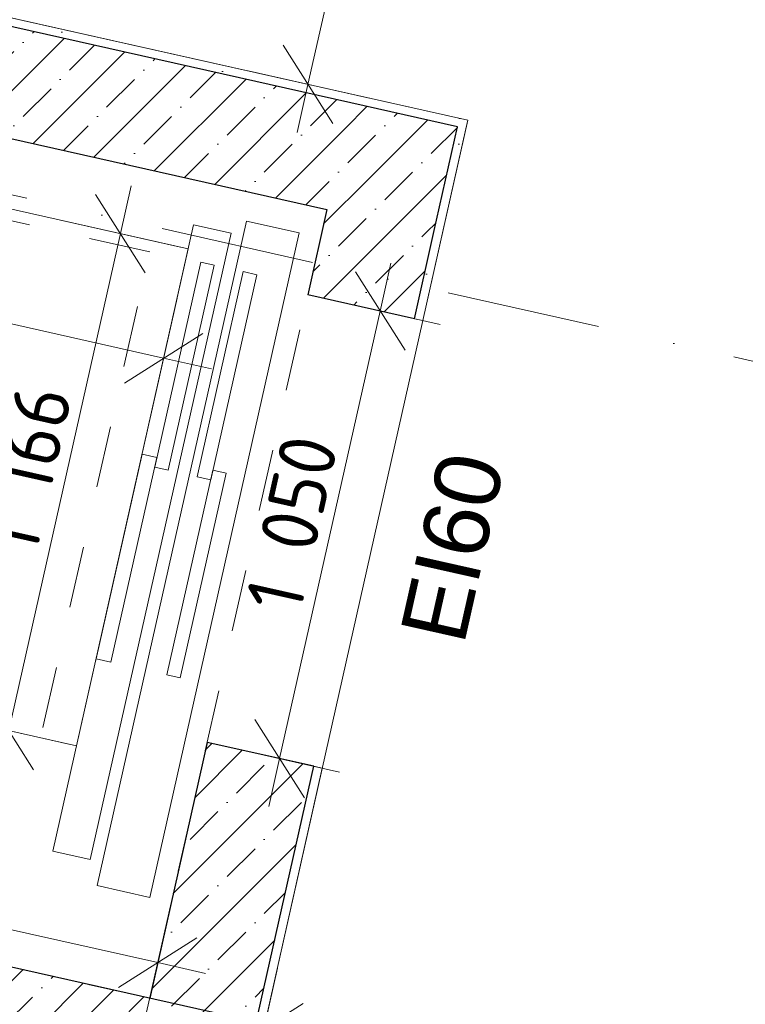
# Model space of a CAD drawing. Header units: millimetres. Extents: x -7213913 to -6930480, y 6129472 to 6353620.
# Tile 163 of 256: x -7191309 to -7189649, y 6177281 to 6179534. Entities that reach past the tile are written whole.
import ezdxf
from ezdxf.enums import TextEntityAlignment as Align

# ---------------------------------------------------------------- set-up
doc = ezdxf.new("R2010")
doc.units = ezdxf.units.MM
doc.header["$MEASUREMENT"] = 0
doc.linetypes.add('короткая штриховая', pattern=[282.222222, 141.111111, -141.111111])
doc.linetypes.add('Штрихпунктирная', pattern=[670.277762, 352.777767, -176.388884, 0, -141.111112])
for name, color, linetype in [('S - МОП.АР', 7, 'Continuous'), ('АР-Стены_внутренние_пилоны.АР', 7, 'Continuous'), ('АР-Чертеж-Оси_Осевые размеры.АР', 7, 'Continuous'), ('АР-Чертеж-Размеры.АР', 7, 'Continuous')]:
    doc.layers.add(name, color=color, linetype=linetype)
for name, color, linetype, lineweight in [('S - МОП.АР_Ном._пера__2', 8, 'Continuous', 15), ('АР-вертикальная связь - Лифт.АР_Ном._пера__120', 7, 'Continuous', 0), ('АР-Стены_внутренние_пилоны.АР_Ном._пера__1', 7, 'Continuous', 30), ('АР-Чертеж-Оси_Осевые размеры.АР_Ном._пера__120', 7, 'Continuous', 0), ('АР-Чертеж-Размеры.АР_Ном._пера__1', 7, 'Continuous', 0), ('Двери Archicad_Ном._пера__120', 7, 'Continuous', 0), ('Маркеры Дверей Archicad_Ном._пера__1', 7, 'Continuous', 0), ('Паспорта Зон Archicad_Ном._пера__1', 7, 'Continuous', 0)]:
    doc.layers.add(name, color=color, linetype=linetype, lineweight=lineweight)
doc.styles.add('РЎР“Р•РќР•Р\xa0Р\x98Р\xa0_РЎРўР\x98Р›Р¬_2', font='calibri.ttf')
doc.styles.add('РЎР“Р•РќР•Р\xa0Р\x98Р\xa0_РЎРўР\x98Р›Р¬_3', font='GOST_Common.ttf')
doc.styles.add('РЎР“Р•РќР•Р\xa0Р\x98Р\xa0_РЎРўР\x98Р›Р¬_4', font='arial.ttf')
doc.styles.add('РЎР“Р•РќР•Р\xa0Р\x98Р\xa0_РЎРўР\x98Р›Р¬_5', font='GOTHIC.TTF')
doc.dimstyles.new('СГЕНЕРИР_СТИЛЬ__3', dxfattribs={"dimtxt": 129.999995, "dimasz": 142.5, "dimexe": 0.18, "dimexo": 300000, "dimgap": 0, "dimtad": 1, "dimdec": 0, "dimzin": 0, "dimdsep": 46, "dimtxsty": 'РЎР“Р•РќР•Р\xa0Р\x98Р\xa0_РЎРўР\x98Р›Р¬_3', "dimblk": 'ARROWHEAD_6', "dimblk1": 'ARROWHEAD_6', "dimblk2": 'ARROWHEAD_6', "dimcen": 0.09, "dimclrd": 7, "dimclre": 7, "dimclrt": 7, "dimazin": 0, "dimtfac": 1, "dimtdec": 4, "dimtmove": 0, "dimatfit": 3, "dimfxl": 1, "dimtolj": 1, "dimtzin": 0, "dimarcsym": 0})
pattern_1 = [(45, (-6566190.34, 6562677.8), (-84.852814, 84.852814), []), (45, (-6566232.77, 6562720.22), (-84.852814, 84.852814), [90, -30, 0, -30])]
pattern_2 = [(45, (-6566190.34, 6563027.8), (-111.369318, 111.369318), [0, -105, 0, -157.5]), (110, (-6565840.34, 6563027.8), (148.001588, 53.868173), [0, -77, 0, -133])]

# ---------------------------------------------------------------- blocks, each defined once
blk = doc.blocks.new('Лифтовой холл _ ПБЗ_1_53_10', base_point=(-7188853.3, 6178755.2))
at = {"layer": 'S - МОП.АР_Ном._пера__2', "color": 8, "linetype": 'Continuous', "lineweight": 15, "flags": 128}
blk.add_lwpolyline([(-7192033.9, 6181367.8), (-7192391.1, 6179777.4), (-7190283.6, 6179304.1), (-7191317.8, 6174699), (-7187902.9, 6173932.1), (-7186511.4, 6180127.5)], close=True, dxfattribs=at)
at = {"layer": 'Паспорта Зон Archicad_Ном._пера__1', "color": 7, "lineweight": 0, "style": 'РЎР“Р•РќР•Р\xa0Р\x98Р\xa0_РЎРўР\x98Р›Р¬_3'}
blk.add_attdef('ROOM_NUMBER', text='', height=350, rotation=347.3417, dxfattribs=at).set_placement((-7188399.7, 6179289.8), align=Align.MIDDLE_CENTER)
at = {"layer": 'Паспорта Зон Archicad_Ном._пера__1', "color": 7, "lineweight": 0, "style": 'РЎР“Р•РќР•Р\xa0Р\x98Р\xa0_РЎРўР\x98Р›Р¬_2'}
blk.add_attdef('ROOM_AREA', text='', height=200, rotation=347.3417, dxfattribs=at).set_placement((-7188124.2, 6178697.1), align=Align.MIDDLE_RIGHT)
blk = doc.blocks.new('Стена_5_10', base_point=(-7193004.9, 6177614.6))
at = {"layer": 'АР-Стены_внутренние_пилоны.АР', "linetype": 'Continuous', "lineweight": 0, "true_color": 0x000000}
h = blk.add_hatch(dxfattribs=at)
h.set_pattern_fill('ЖЕЛЕЗОБЕТОН__PROJECT__000A', color=18, style=0, pattern_type=2)
h.set_pattern_definition(pattern_1)
h.paths.add_polyline_path([(-7192910.4, 6177465.2), (-7190822.4, 6176996.3), (-7190767.6, 6177240.2), (-7192855.6, 6177709.1)])
at = {"layer": 'АР-Стены_внутренние_пилоны.АР_Ном._пера__1', "color": 7, "linetype": 'Continuous', "lineweight": 30, "flags": 128}
for points in [[(-7190767.6, 6177240.2), (-7192855.6, 6177709.1)], [(-7192910.4, 6177465.2), (-7190822.4, 6176996.3)], [(-7190822.4, 6176996.3), (-7190767.6, 6177240.2)]]:
    blk.add_lwpolyline(points, dxfattribs=at)
blk = doc.blocks.new('Стена_6_10', base_point=(-7192544.8, 6179663.4))
at = {"layer": 'АР-Стены_внутренние_пилоны.АР', "linetype": 'Continuous', "lineweight": 0, "true_color": 0x000000}
h = blk.add_hatch(dxfattribs=at)
h.set_pattern_fill('ЖЕЛЕЗОБЕТОН__PROJECT__000A', color=18, style=0, pattern_type=2)
h.set_pattern_definition(pattern_1)
h.paths.add_polyline_path([(-7192639.4, 6179812.7), (-7192690.1, 6179587), (-7192396.9, 6179758.3)])
h = blk.add_hatch(dxfattribs=at)
h.set_pattern_fill('ШТУКАТУРКА__ГИПС_01_000A', color=18, style=0, pattern_type=2)
h.set_pattern_definition(pattern_2)
h.paths.add_polyline_path([(-7192395.1, 6179759.3), (-7192395.4, 6179757.9), (-7192375.9, 6179753.6), (-7192371.5, 6179773.1)])
h = blk.add_hatch(dxfattribs=at)
h.set_pattern_fill('ШТУКАТУРКА__ГИПС_01_000A', color=18, style=0, pattern_type=2)
h.set_pattern_definition(pattern_2)
h.paths.add_polyline_path([(-7192395.1, 6179759.3), (-7192371.5, 6179773.1), (-7192391.1, 6179777.4)])
h = blk.add_hatch(dxfattribs=at)
h.set_pattern_fill('ШТУКАТУРКА__ГИПС_01_000A', color=18, style=0, pattern_type=2)
h.set_pattern_definition(pattern_2)
h.paths.add_polyline_path([(-7192371.5, 6179773.1), (-7192375.9, 6179753.6), (-7190307.4, 6179289), (-7190303.1, 6179308.5)])
h = blk.add_hatch(dxfattribs=at)
h.set_pattern_fill('ЖЕЛЕЗОБЕТОН__PROJECT__000A', color=18, style=0, pattern_type=2)
h.set_pattern_definition(pattern_1)
h.paths.add_polyline_path([(-7192694.1, 6179568.8), (-7192450.2, 6179514), (-7192395.4, 6179757.9), (-7192396.9, 6179758.3), (-7192690.1, 6179587)])
h = blk.add_hatch(dxfattribs=at)
h.set_pattern_fill('ЖЕЛЕЗОБЕТОН__PROJECT__000A', color=18, style=0, pattern_type=2)
h.set_pattern_definition(pattern_1)
h.paths.add_polyline_path([(-7192395.4, 6179757.9), (-7192450.2, 6179514), (-7190606.2, 6179099.8), (-7190551.4, 6179343.8)])
h = blk.add_hatch(dxfattribs=at)
h.set_pattern_fill('ЖЕЛЕЗОБЕТОН__PROJECT__000A', color=18, style=0, pattern_type=2)
h.set_pattern_definition(pattern_1)
h.paths.add_polyline_path([(-7190551.4, 6179343.8), (-7190606.2, 6179099.8), (-7190307.4, 6179289)])
h = blk.add_hatch(dxfattribs=at)
h.set_pattern_fill('ШТУКАТУРКА__ГИПС_01_000A', color=18, style=0, pattern_type=2)
h.set_pattern_definition(pattern_2)
h.paths.add_polyline_path([(-7190303.1, 6179308.5), (-7190307.4, 6179289), (-7190283.6, 6179304.1)])
h = blk.add_hatch(dxfattribs=at)
h.set_pattern_fill('ШТУКАТУРКА__ГИПС_01_000A', color=18, style=0, pattern_type=2)
h.set_pattern_definition(pattern_2)
h.paths.add_polyline_path([(-7190307.4, 6179289), (-7190287.9, 6179284.6), (-7190283.6, 6179304.1)])
h = blk.add_hatch(dxfattribs=at)
h.set_pattern_fill('ЖЕЛЕЗОБЕТОН__PROJECT__000A', color=18, style=0, pattern_type=2)
h.set_pattern_definition(pattern_1)
h.paths.add_polyline_path([(-7190606.2, 6179099.8), (-7190362.2, 6179045.1), (-7190307.4, 6179289)])
at = {"layer": 'АР-Стены_внутренние_пилоны.АР_Ном._пера__1', "color": 7, "linetype": 'Continuous', "lineweight": 30}
for p, q in [((-7192639.4, 6179812.7), (-7192690.1, 6179587)), ((-7192391.1, 6179777.4), (-7192395.1, 6179759.3)), ((-7192395.4, 6179757.9), (-7192395.1, 6179759.3)), ((-7190551.4, 6179343.8), (-7192395.4, 6179757.9)), ((-7192694.1, 6179568.8), (-7192690.1, 6179587)), ((-7190307.4, 6179289), (-7190551.4, 6179343.8)), ((-7190362.2, 6179045.1), (-7190307.4, 6179289))]:
    blk.add_line(p, q, dxfattribs=at)
at = {"layer": 'АР-Стены_внутренние_пилоны.АР_Ном._пера__1', "color": 7, "linetype": 'Continuous', "lineweight": 0, "flags": 128}
for points in [[(-7190283.6, 6179304.1), (-7192371.5, 6179773.1)], [(-7190283.6, 6179304.1), (-7190287.9, 6179284.6)]]:
    blk.add_lwpolyline(points, dxfattribs=at)
at = {"layer": 'АР-Стены_внутренние_пилоны.АР_Ном._пера__1', "color": 7, "linetype": 'Continuous', "lineweight": 30, "flags": 128}
blk.add_lwpolyline([(-7192450.2, 6179514), (-7190606.2, 6179099.8)], dxfattribs=at)
blk = doc.blocks.new('Маркер ДВ 23[151]_10', base_point=(-7190765, 6178392.6))
at = {"layer": 'Маркеры Дверей Archicad_Ном._пера__1', "color": 7, "lineweight": 0, "insert": (-7190291.1, 6178099.6), "char_height": 150, "attachment_point": 7, "rotation": 77.3417, "style": 'РЎР“Р•РќР•Р\xa0Р\x98Р\xa0_РЎРўР\x98Р›Р¬_4'}
blk.add_mtext('\\A1;{\\pql;\\pt0;\\fArial|b0|i0|c204|p0;\\W1.000000;EI60\\fArial|b0|i0|c204|p0;\\W1.000000;\\fArial|b0|i0|c204|p0;\\H0.666667x;\\W1.000000;\\fArial|b0|i0|c204|p0;\\H1.500000x;\\W1.000000;}', dxfattribs=at)
blk = doc.blocks.new('Прямоугольный Дверной Проем 23[2]_10', base_point=(-6566190.3, 6562677.8))
at = {"layer": 'Двери Archicad_Ном._пера__120', "color": 7, "linetype": 'Continuous', "lineweight": 0}
for p, q in [((-7190406, 6178850.1), (-7190649.9, 6178904.9)), ((-7190386.5, 6178845.7), (-7190406, 6178850.1)), ((-7190636.1, 6177825.6), (-7190880, 6177880.4)), ((-7190616.6, 6177821.2), (-7190636.1, 6177825.6))]:
    blk.add_line(p, q, dxfattribs=at)
at = {"layer": 'Маркеры Дверей Archicad_Ном._пера__1', "color": 7, "linetype": 'Continuous', "lineweight": 0}
blk.add_blockref('Маркер ДВ 23[151]_10', (-7190765, 6178392.6), dxfattribs=at)
blk = doc.blocks.new('Стена_8_10', base_point=(-7191377.1, 6175096.7))
at = {"layer": 'АР-Стены_внутренние_пилоны.АР', "linetype": 'Continuous', "lineweight": 0, "true_color": 0x000000}
h = blk.add_hatch(dxfattribs=at)
h.set_pattern_fill('ШТУКАТУРКА__ГИПС_01_000A', color=18, style=0, pattern_type=2)
h.set_pattern_definition(pattern_2)
h.paths.add_polyline_path([(-7190307.4, 6179289), (-7190406, 6178850.1), (-7190386.5, 6178845.7), (-7190287.9, 6179284.6)])
h = blk.add_hatch(dxfattribs=at)
h.set_pattern_fill('ЖЕЛЕЗОБЕТОН__PROJECT__000A', color=18, style=0, pattern_type=2)
h.set_pattern_definition(pattern_1)
h.paths.add_polyline_path([(-7190649.9, 6178904.9), (-7190406, 6178850.1), (-7190362.2, 6179045.1), (-7190606.2, 6179099.8)])
h = blk.add_hatch(dxfattribs=at)
h.set_pattern_fill('ЖЕЛЕЗОБЕТОН__PROJECT__000A', color=18, style=0, pattern_type=2)
h.set_pattern_definition(pattern_1)
h.paths.add_polyline_path([(-7191110.1, 6176855.9), (-7190866.2, 6176801.1), (-7190636.1, 6177825.6), (-7190880, 6177880.4)])
h = blk.add_hatch(dxfattribs=at)
h.set_pattern_fill('ШТУКАТУРКА__ГИПС_01_000A', color=18, style=0, pattern_type=2)
h.set_pattern_definition(pattern_2)
h.paths.add_polyline_path([(-7190866.2, 6176801.1), (-7190846.7, 6176796.7), (-7190616.6, 6177821.2), (-7190636.1, 6177825.6)])
at = {"layer": 'АР-Стены_внутренние_пилоны.АР_Ном._пера__1', "color": 7, "linetype": 'Continuous', "lineweight": 30}
for p, q in [((-7190362.2, 6179045.1), (-7190307.4, 6179289)), ((-7190406, 6178850.1), (-7190362.2, 6179045.1)), ((-7190406, 6178850.1), (-7190649.9, 6178904.9)), ((-7190636.1, 6177825.6), (-7190880, 6177880.4)), ((-7190866.2, 6176801.1), (-7190636.1, 6177825.6))]:
    blk.add_line(p, q, dxfattribs=at)
at = {"layer": 'АР-Стены_внутренние_пилоны.АР_Ном._пера__1', "color": 7, "linetype": 'Continuous', "lineweight": 0}
for p, q in [((-7190386.5, 6178845.7), (-7190406, 6178850.1)), ((-7190616.6, 6177821.2), (-7190636.1, 6177825.6))]:
    blk.add_line(p, q, dxfattribs=at)
at = {"layer": 'АР-Стены_внутренние_пилоны.АР_Ном._пера__1', "color": 7, "linetype": 'Continuous', "lineweight": 0, "flags": 128}
for points in [[(-7190386.5, 6178845.7), (-7190287.9, 6179284.6)], [(-7190846.7, 6176796.7), (-7190616.6, 6177821.2)]]:
    blk.add_lwpolyline(points, dxfattribs=at)
at = {"layer": 'АР-Стены_внутренние_пилоны.АР_Ном._пера__1', "color": 7, "linetype": 'Continuous', "lineweight": 30, "flags": 128}
for points in [[(-7190606.2, 6179099.8), (-7190649.9, 6178904.9)], [(-7190880, 6177880.4), (-7191011.5, 6177295)]]:
    blk.add_lwpolyline(points, dxfattribs=at)
at = {"layer": 'Двери Archicad_Ном._пера__120', "color": 7, "linetype": 'Continuous', "lineweight": 0}
blk.add_blockref('Прямоугольный Дверной Проем 23[2]_10', (-6566190.3, 6562677.8), dxfattribs=at)
blk = doc.blocks.new('*D909', base_point=(-6566190.3, 6562677.8))
at = {"layer": 'АР-Чертеж-Размеры.АР_Ном._пера__1', "color": 7, "linetype": 'Continuous', "lineweight": 0, "transparency": 16777216}
for p, q in [((-7192806.5, 6177927.7), (-7192868.1, 6177653.3)), ((-7192747.7, 6177847.2), (-7192926.9, 6177733.8)), ((-7192837.3, 6177790.5), (-7192947.1, 6177815.1)), ((-7190993.2, 6177376.3), (-7192837.3, 6177790.5)), ((-7190962.4, 6177513.5), (-7191024.1, 6177239.1)), ((-7191082.9, 6177319.6), (-7190903.6, 6177433.1)), ((-7190883.5, 6177351.7), (-7190993.2, 6177376.3))]:
    blk.add_line(p, q, dxfattribs=at)
at = {"layer": 'АР-Чертеж-Размеры.АР_Ном._пера__1', "color": 7, "lineweight": 0, "transparency": 16777216, "insert": (-7192098.4, 6177651.2), "char_height": 130, "attachment_point": 7, "rotation": 347.3417, "style": 'РЎР“Р•РќР•Р\xa0Р\x98Р\xa0_РЎРўР\x98Р›Р¬_3'}
blk.add_mtext('\\A1;{\\pql;\\fGOST Common|b0|i0|c204|p0;\\W1.000000;1\xa0890}', dxfattribs=at)
blk = doc.blocks.new('ARROWHEAD_6')
at = {"color": 0, "linetype": 'Continuous', "lineweight": 0}
for p, q in [((-0.5, -0.5), (0.5, 0.5)), ((0, 0), (-1, 0))]:
    blk.add_line(p, q, dxfattribs=at)
blk = doc.blocks.new('*D911', base_point=(-6566190.3, 6562677.8))
at = {"layer": 'АР-Чертеж-Размеры.АР_Ном._пера__1', "color": 7, "linetype": 'Continuous', "lineweight": 0, "transparency": 16777216}
for p, q in [((-7190484.1, 6178867.6), (-7190459.5, 6178977.4)), ((-7190427.4, 6178778), (-7190540.9, 6178957.2)), ((-7190346.9, 6178836.8), (-7190621.3, 6178898.4)), ((-7190714.2, 6177843.2), (-7190484.1, 6178867.6)), ((-7190771, 6177932.8), (-7190657.5, 6177753.5)), ((-7190577, 6177812.3), (-7190851.4, 6177874)), ((-7190738.9, 6177733.4), (-7190714.2, 6177843.2))]:
    blk.add_line(p, q, dxfattribs=at)
at = {"layer": 'АР-Чертеж-Размеры.АР_Ном._пера__1', "color": 7, "lineweight": 0, "transparency": 16777216, "insert": (-7190666.9, 6178172.3), "char_height": 130, "attachment_point": 7, "rotation": 77.3417, "style": 'РЎР“Р•РќР•Р\xa0Р\x98Р\xa0_РЎРўР\x98Р›Р¬_3'}
blk.add_mtext('\\A1;{\\pql;\\fGOST Common|b0|i0|c204|p0;\\W1.000000;1\xa0050}', dxfattribs=at)
blk = doc.blocks.new('*D912', base_point=(-6566190.3, 6562677.8))
at = {"layer": 'АР-Чертеж-Размеры.АР_Ном._пера__1', "color": 7, "linetype": 'Continuous', "lineweight": 0, "transparency": 16777216}
for p, q in [((-7190292.2, 6180976.7), (-7190267.6, 6181086.4)), ((-7190235.5, 6180887.1), (-7190348.9, 6181066.3)), ((-7190155, 6180945.8), (-7190429.4, 6181007.5)), ((-7190649.4, 6179386.3), (-7190292.2, 6180976.7)), ((-7190706.1, 6179475.9), (-7190592.7, 6179296.7)), ((-7190512.2, 6179355.5), (-7190786.6, 6179417.1)), ((-7190674.1, 6179276.5), (-7190649.4, 6179386.3))]:
    blk.add_line(p, q, dxfattribs=at)
at = {"layer": 'АР-Чертеж-Размеры.АР_Ном._пера__1', "color": 7, "lineweight": 0, "transparency": 16777216, "insert": (-7190538.6, 6179998.3), "char_height": 130, "attachment_point": 7, "rotation": 77.3417, "style": 'РЎР“Р•РќР•Р\xa0Р\x98Р\xa0_РЎРўР\x98Р›Р¬_3'}
blk.add_mtext('\\A1;{\\pql;\\fGOST Common|b0|i0|c204|p0;\\W1.000000;1\xa0630}', dxfattribs=at)
blk = doc.blocks.new('*D960', base_point=(-6566190.3, 6562677.8))
at = {"layer": 'АР-Чертеж-Размеры.АР_Ном._пера__1', "color": 7, "linetype": 'Continuous', "lineweight": 0, "transparency": 16777216}
for p, q in [((-7190781.1, 6177088.9), (-7190719.5, 6177363.3)), ((-7190660.7, 6177282.8), (-7190839.9, 6177169.4)), ((-7190860, 6177250.8), (-7190750.3, 6177226.1)), ((-7190750.3, 6177226.1), (-7187335.4, 6176459)), ((-7187366.2, 6176321.8), (-7187304.5, 6176596.2)), ((-7187425, 6176402.3), (-7187245.8, 6176515.8)), ((-7187335.4, 6176459), (-7187225.6, 6176434.4))]:
    blk.add_line(p, q, dxfattribs=at)
at = {"layer": 'АР-Чертеж-Размеры.АР_Ном._пера__1', "color": 7, "lineweight": 0, "transparency": 16777216, "insert": (-7189238.8, 6176913.2), "char_height": 130, "attachment_point": 7, "rotation": 347.34, "style": 'РЎР“Р•РќР•Р\xa0Р\x98Р\xa0_РЎРўР\x98Р›Р¬_3'}
blk.add_mtext('\\A1;{\\pql;\\fGOST Common|b0|i0|c204|p0;\\W1.000000;3\xa0500}', dxfattribs=at)
blk = doc.blocks.new('*D1194', base_point=(-6566190.3, 6562677.8))
at = {"layer": 'АР-Чертеж-Размеры.АР_Ном._пера__1', "color": 7, "linetype": 'Continuous', "lineweight": 0, "transparency": 16777216}
for p, q in [((-7192456.6, 6178947.2), (-7192394.9, 6179221.7)), ((-7192336.1, 6179141.2), (-7192515.4, 6179027.7)), ((-7192535.5, 6179109.1), (-7192425.7, 6179084.5)), ((-7192425.7, 6179084.5), (-7190979.6, 6178759.7)), ((-7191010.4, 6178622.5), (-7190948.8, 6178896.9)), ((-7191069.2, 6178702.9), (-7190890, 6178816.4)), ((-7190979.6, 6178759.7), (-7190869.8, 6178735))]:
    blk.add_line(p, q, dxfattribs=at)
at = {"layer": 'АР-Чертеж-Размеры.АР_Ном._пера__1', "color": 7, "lineweight": 0, "transparency": 16777216, "insert": (-7191892.2, 6178991.3), "char_height": 130, "attachment_point": 7, "rotation": 347.3417, "style": 'РЎР“Р•РќР•Р\xa0Р\x98Р\xa0_РЎРўР\x98Р›Р¬_3'}
blk.add_mtext('\\A1;{\\pql;\\fGOST Common|b0|i0|c204|p0;\\W1.000000;1\xa0482}', dxfattribs=at)
blk = doc.blocks.new('*D1195', base_point=(-6566190.3, 6562677.8))
at = {"layer": 'АР-Чертеж-Размеры.АР_Ном._пера__1', "color": 7, "linetype": 'Continuous', "lineweight": 0, "transparency": 16777216}
for p, q in [((-7191078.5, 6179044.8), (-7191053.9, 6179154.5)), ((-7191021.8, 6178955.2), (-7191135.3, 6179134.4)), ((-7190941.3, 6179014), (-7191215.8, 6179075.6)), ((-7191334, 6177907.3), (-7191078.5, 6179044.8)), ((-7191390.8, 6177996.9), (-7191277.3, 6177817.7)), ((-7191196.8, 6177876.5), (-7191471.2, 6177938.1)), ((-7191358.7, 6177797.5), (-7191334, 6177907.3))]:
    blk.add_line(p, q, dxfattribs=at)
at = {"layer": 'АР-Чертеж-Размеры.АР_Ном._пера__1', "color": 7, "lineweight": 0, "transparency": 16777216, "insert": (-7191271.2, 6178305.7), "char_height": 130, "attachment_point": 7, "rotation": 77.3417, "style": 'РЎР“Р•РќР•Р\xa0Р\x98Р\xa0_РЎРўР\x98Р›Р¬_3'}
blk.add_mtext('\\A1;{\\pql;\\fGOST Common|b0|i0|c204|p0;\\W1.000000;1\xa0166}', dxfattribs=at)
blk = doc.blocks.new('Стандартный Маркер Сетки[183]_10', base_point=(-7208310.8, 6182948.1))
at = {"layer": 'АР-Чертеж-Оси_Осевые размеры.АР_Ном._пера__120', "color": 7, "linetype": 'Штрихпунктирная', "lineweight": 0}
blk.add_line((-7207335.2, 6182729), (-7183218.3, 6177312.4), dxfattribs=at)
at = {"layer": 'АР-Чертеж-Оси_Осевые размеры.АР_Ном._пера__120', "color": 7, "lineweight": 0, "style": 'РЎР“Р•РќР•Р\xa0Р\x98Р\xa0_РЎРўР\x98Р›Р¬_5'}
blk.add_attdef('AC_MarkerText_1', text='', height=350, rotation=347.3417, dxfattribs=at).set_placement((-7208728.8, 6183238.8), align=Align.TOP_CENTER)
blk = doc.blocks.new('Стандартный Маркер Сетки[207]_10', base_point=(-7208310.8, 6182948.1))
at = {"layer": 'АР-Чертеж-Оси_Осевые размеры.АР_Ном._пера__120', "color": 7, "linetype": 'Штрихпунктирная', "lineweight": 0}
blk.add_line((-7207335.2, 6182729), (-7183218.3, 6177312.4), dxfattribs=at)
at = {"layer": 'АР-Чертеж-Оси_Осевые размеры.АР_Ном._пера__120', "color": 7, "lineweight": 0, "style": 'РЎР“Р•РќР•Р\xa0Р\x98Р\xa0_РЎРўР\x98Р›Р¬_5'}
blk.add_attdef('AC_MarkerText_1', text='', height=350, rotation=347.3417, dxfattribs=at).set_placement((-7208728.8, 6183238.8), align=Align.TOP_CENTER)

msp = doc.modelspace()

# ---------------------------------------------------------------- linework, layer by layer
at = {"layer": 'S - МОП.АР', "color": 254, "linetype": 'Continuous', "lineweight": 0, "true_color": 0xdadada, "flags": 128}
msp.add_lwpolyline([(-7192033.9, 6181367.8), (-7192391.1, 6179777.4), (-7190283.6, 6179304.1), (-7191317.8, 6174699), (-7187902.9, 6173932.1), (-7186511.4, 6180127.5)], close=True, dxfattribs=at)
at = {"layer": 'АР-вертикальная связь - Лифт.АР_Ном._пера__120', "color": 7, "linetype": 'короткая штриховая', "lineweight": 0}
for points in [[(-7190606.2, 6179099.8), (-7191011.6, 6177294.8), (-7192855.6, 6177709), (-7192450.2, 6179514)], [(-7192599.6, 6178216.1), (-7191255.9, 6177914.3), (-7191011.4, 6179003), (-7192355.1, 6179304.8)]]:
    msp.add_lwpolyline(points, close=True, dxfattribs=at)
at = {"layer": 'АР-вертикальная связь - Лифт.АР_Ном._пера__120', "color": 7, "linetype": 'Continuous', "lineweight": 0}
for points in [[(-7192625, 6178197.3), (-7191178.9, 6177872.5), (-7190923.4, 6179009.9), (-7192369.5, 6179334.7)], [(-7191233, 6177631.7), (-7191147.4, 6177612.4), (-7190825.5, 6179045.5), (-7190911.1, 6179064.7)], [(-7190789.8, 6179073.4), (-7190669.4, 6179046.3), (-7191011, 6177525.5), (-7191131.4, 6177552.5)], [(-7190969.6, 6178503.4), (-7191000.1, 6178510.2), (-7190894.7, 6178979.6), (-7190864.2, 6178972.7)], [(-7190872, 6178481.5), (-7190903, 6178488.4), (-7190797.6, 6178957.8), (-7190766.6, 6178950.8)], [(-7190995.2, 6178532.2), (-7191029, 6178539.8), (-7191134.2, 6178071.4), (-7191100.4, 6178063.8)], [(-7190941.8, 6178028.2), (-7190972.3, 6178035), (-7190867.1, 6178503.4), (-7190836.6, 6178496.6)]]:
    msp.add_lwpolyline(points, close=True, dxfattribs=at)

# ---------------------------------------------------------------- block references
at = {"layer": 'S - МОП.АР', "color": 7, "linetype": 'Continuous', "lineweight": 0}
msp.add_blockref('Лифтовой холл _ ПБЗ_1_53_10', (-7188853.3, 6178755.2), dxfattribs=at)
at = {"layer": 'АР-Стены_внутренние_пилоны.АР', "color": 7, "lineweight": 0}
for name, p in [('Стена_6_10', (-7192544.8, 6179663.4)), ('Стена_8_10', (-7191377.1, 6175096.7)), ('Стена_5_10', (-7193004.9, 6177614.6))]:
    msp.add_blockref(name, p, dxfattribs=at)
at = {"layer": 'АР-Чертеж-Оси_Осевые размеры.АР', "color": 8, "linetype": 'Continuous', "lineweight": 15}
for name in ['Стандартный Маркер Сетки[183]_10', 'Стандартный Маркер Сетки[207]_10']:
    msp.add_blockref(name, (-7208310.8, 6182948.1), dxfattribs=at)

# ---------------------------------------------------------------- dimensions: what is measured, and where the dimension line sits
at = {"layer": 'АР-Чертеж-Размеры.АР', "color": 7, "linetype": 'Continuous', "lineweight": 0}
for base, p1, p2, angle, picture, middle, turn in [((-7190292.2, 6180976.7), (-7190283.6, 6179304.1), (-7189462.9, 6180790.4), 77.3417, '*D912', (-7190553.1, 6180230.2), 77.3417), ((-7190979.6, 6178759.7), (-7192369.5, 6179334.7), (-7190923.4, 6179009.9), 347.3417, '*D1194', (-7191660.4, 6179005.8), 347.3417), ((-7191078.5, 6179044.8), (-7192625, 6178197.3), (-7192369.5, 6179334.7), 77.3417, '*D1195', (-7191285.7, 6178537.6), 77.3417), ((-7190484.1, 6178867.6), (-7190616.6, 6177821.2), (-7190386.5, 6178845.7), 77.3417, '*D911', (-7190681.5, 6178404.1), 77.3417), ((-7192837.3, 6177790.5), (-7191011.6, 6177294.8), (-7192855.6, 6177709), 167.3417, '*D909', (-7191866.6, 6177665.7), 347.3417), ((-7187335.4, 6176459), (-7190616.6, 6177821.2), (-7187238.9, 6176888.4), 347.34, '*D960', (-7189006.9, 6176927.8), 347.34)]:
    dim = msp.add_linear_dim(base=base, p1=p1, p2=p2, angle=angle, dimstyle='СГЕНЕРИР_СТИЛЬ__3', dxfattribs=at)
    dim.commit()
    dim.dimension.update_dxf_attribs({"geometry": picture, "text_midpoint": middle, "dimtype": 160, "text_rotation": turn})

doc.saveas('drawing.dxf')
